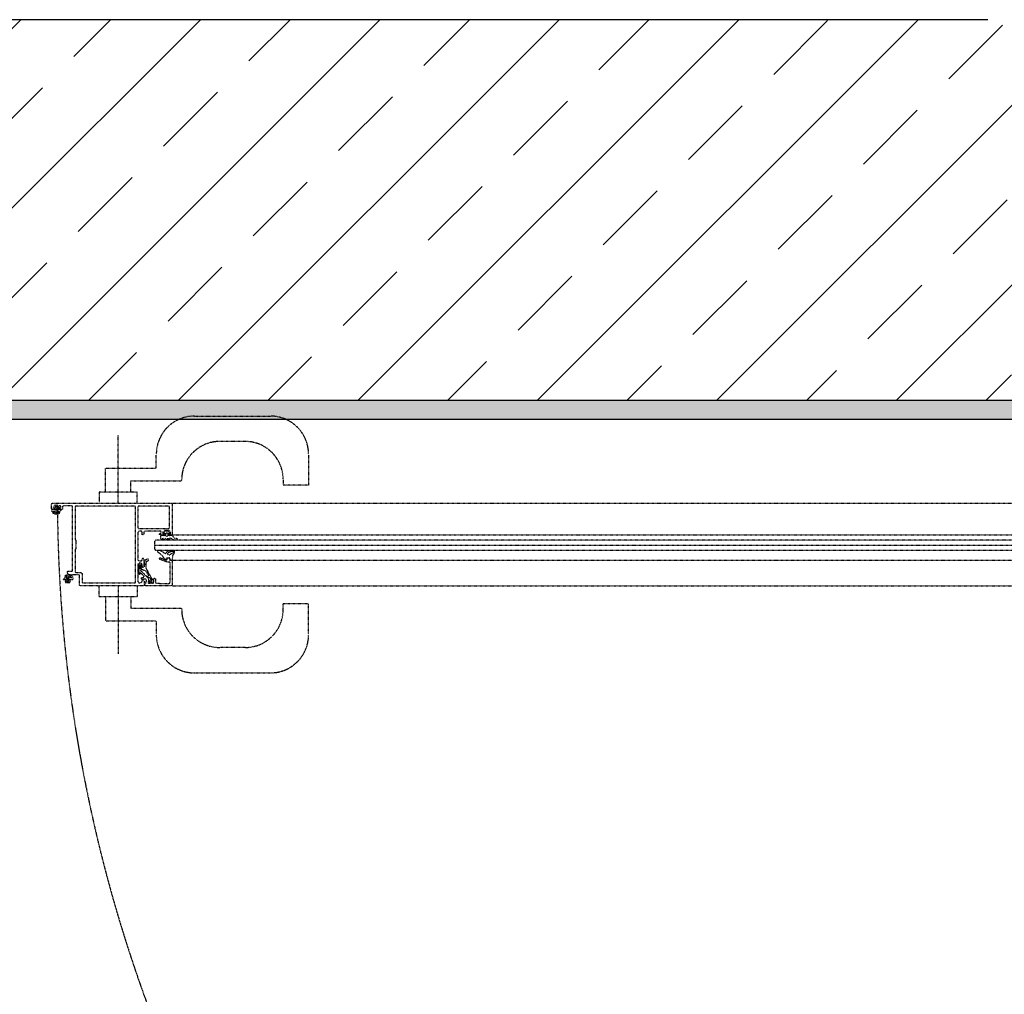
# Model space of a CAD drawing. Header units: millimetres. Extents: x -4577 to 1032787, y -66234 to 201209.
# Tile 199 of 256: x 2097 to 2873, y -3252 to -2484. Entities that reach past the tile are written whole.
import ezdxf

# ---------------------------------------------------------------- set-up
doc = ezdxf.new("R2010")
doc.units = ezdxf.units.MM
doc.linetypes.add('510_5_2OG_ELT_1004$0$11-07-22_DS_2OG$0$AUSGEZOGEN', pattern=[0])
doc.linetypes.add('510_5_2OG_ELT_1004$0$11-07-22_DS_2OG$0$VERDECKT2_S15', pattern=[0.025, 0, -0.025])
for name, color, linetype in [('510_5_2OG_ELT_1004$0$11-07-22_DS_2OG$0$GLASS', 8, '510_5_2OG_ELT_1004$0$11-07-22_DS_2OG$0$AUSGEZOGEN'), ('510_5_2OG_ELT_1004$0$11-07-22_DS_2OG$0$Nichttragende_Bauteile', 8, '510_5_2OG_ELT_1004$0$11-07-22_DS_2OG$0$AUSGEZOGEN'), ('510_5_2OG_ELT_1004$0$11-07-22_DS_2OG$0$S03_AL_Kontur', 8, '510_5_2OG_ELT_1004$0$11-07-22_DS_2OG$0$AUSGEZOGEN'), ('510_5_2OG_ELT_1004$0$11-07-22_DS_2OG$0$S15_Glas_Kontur', 8, '510_5_2OG_ELT_1004$0$11-07-22_DS_2OG$0$AUSGEZOGEN'), ('510_5_2OG_ELT_1004$0$11-07-22_DS_2OG$0$S32_Folie_Kontur', 8, '510_5_2OG_ELT_1004$0$11-07-22_DS_2OG$0$AUSGEZOGEN'), ('510_5_2OG_ELT_1004$0$11-07-22_DS_2OG$0$Tragende_Bauteile', 8, '510_5_2OG_ELT_1004$0$11-07-22_DS_2OG$0$AUSGEZOGEN')]:
    doc.layers.add(name, color=color, linetype=linetype)

# ---------------------------------------------------------------- blocks, each defined once
blk = doc.blocks.new('510_5_2OG_ELT_1004')
at = {"layer": '510_5_2OG_ELT_1004$0$11-07-22_DS_2OG$0$Nichttragende_Bauteile', "linetype": 'Continuous'}
h = blk.add_hatch(dxfattribs=at)
h.set_pattern_fill('MUSTER_NA', color=256, scale=12.5, style=0, pattern_type=2)
h.set_pattern_definition([(0, (1908.297, -66879.192), (25, 25), [12.5, -12.5]), (90, (1908.297, -66879.192), (25, 25), [12.5, -12.5])])
h.paths.add_polyline_path([(3261.67, -2784.06), (121.83, -2784.06), (121.83, -2799.06), (3325.41, -2799.06), (3314.07, -2786.06), (3261.67, -2786.06)], flags=0)
at = {"layer": '510_5_2OG_ELT_1004$0$11-07-22_DS_2OG$0$Tragende_Bauteile', "linetype": 'Continuous'}
h = blk.add_hatch(dxfattribs=at)
h.set_pattern_fill('SCHRAFFUR_16', color=256, scale=1000, style=0, pattern_type=2)
h.set_pattern_definition([(45, (1895.8, -66891.69), (-70.71068, 70.71068), []), (45, (1860.44, -66856.34), (-70.71068, 70.71068), [60, -35])])
h.paths.add_polyline_path([(121.83, -2784.06), (3371.83, -2784.06), (3371.83, -2484.06), (121.83, -2484.06)], flags=0)
at = {"linetype": '510_5_2OG_ELT_1004$0$11-07-22_DS_2OG$0$VERDECKT2_S15'}
for points in [[(2122.29, -2865.79), (2122.79, -2865.29), (2216.79, -2865.29), (2217.29, -2865.79), (2217.29, -2889.79), (2216.79, -2890.29), (2215.49, -2890.29), (2214.99, -2889.79), (2214.99, -2889.29), (2215.99, -2889.29), (2215.99, -2887.79), (2214.99, -2886.79), (2210.99, -2886.79), (2209.99, -2887.79), (2209.99, -2889.29), (2210.99, -2889.29), (2210.99, -2889.79), (2210.49, -2890.29), (2207.69, -2890.29)], [(2126.87, -2866.79), (2124.59, -2866.79), (2123.59, -2867.79), (2123.59, -2869.29), (2124.59, -2869.29), (2124.59, -2869.79), (2124.09, -2870.29), (2122.79, -2870.29), (2122.29, -2869.79), (2122.29, -2865.79)], [(2138.79, -2867.79), (2138.29, -2867.29), (2131.39, -2867.29), (2130.89, -2867.79), (2130.89, -2869.79), (2130.39, -2870.29), (2129.09, -2870.29), (2128.59, -2869.79), (2128.59, -2869.29), (2129.59, -2869.29), (2129.59, -2867.79), (2128.59, -2866.79)], [(2193.59, -2925.79), (2194.19, -2925.79), (2195.29, -2926.89), (2195.29, -2930.29), (2144.79, -2930.29), (2144.29, -2929.79), (2144.29, -2921.79), (2136.29, -2921.79), (2135.12, -2921.23), (2134.79, -2920.29), (2134.79, -2919.29), (2135.29, -2918.79), (2138.79, -2918.79), (2138.79, -2898.29), (2138.79, -2897.29), (2138.79, -2867.79)], [(2141.29, -2867.49), (2140.79, -2867.99), (2140.79, -2893.79), (2141.29, -2894.29), (2141.29, -2901.29), (2140.79, -2901.79), (2140.79, -2919.29), (2141.29, -2919.79), (2145.29, -2919.79), (2146.29, -2920.79), (2146.29, -2927.59)], [(2188.49, -2867.99), (2187.99, -2867.49), (2141.29, -2867.49)], [(2146.29, -2927.59), (2146.79, -2928.09), (2187.99, -2928.09), (2188.49, -2927.59), (2188.49, -2867.99)], [(2215.29, -2867.99), (2214.79, -2867.49), (2190.79, -2867.49), (2190.29, -2867.99), (2190.29, -2884.79), (2190.79, -2885.29), (2214.79, -2885.29), (2215.29, -2884.79), (2215.29, -2867.99)], [(2207.69, -2890.29), (2207.19, -2889.59), (2207.69, -2889.09), (2208.19, -2889.09), (2208.69, -2888.59), (2208.69, -2887.79), (2208.19, -2887.29), (2195.59, -2887.29), (2195.09, -2887.79), (2195.09, -2889.39), (2194.19, -2890.29), (2193.59, -2890.29), (2193.59, -2887.79), (2193.09, -2887.29), (2190.79, -2887.29), (2190.29, -2887.79), (2190.29, -2910.09), (2190.79, -2910.59), (2193.09, -2910.59), (2193.59, -2910.09), (2193.59, -2909.09), (2194.09, -2908.59), (2194.59, -2908.59), (2195.09, -2909.09), (2195.09, -2914.79), (2194.09, -2915.79), (2193.59, -2915.79), (2193.59, -2913.29), (2192.59, -2912.29), (2191.29, -2912.29), (2190.29, -2913.29), (2190.29, -2920.29), (2190.29, -2921.29), (2190.29, -2927.09)], [(2196.72, -2916.2), (2196.72, -2912.61), (2197.27, -2911.13), (2198.6, -2910.35), (2198.72, -2909.93), (2198.52, -2909.54), (2198.12, -2909.39), (2197.73, -2909.43), (2197.24, -2909.55), (2196.01, -2910.35), (2195.71, -2910.75), (2195.22, -2912.39), (2195.52, -2913.1), (2195.52, -2914.99), (2194.52, -2915.99), (2193.32, -2915.99), (2193.46, -2915.22), (2193.22, -2913.89), (2192.12, -2913.29), (2191.62, -2913.29), (2190.86, -2913.63), (2190.62, -2914.43), (2190.62, -2920.89), (2191.41, -2921.29), (2191.76, -2921.14), (2192.23, -2920.66), (2192.29, -2920.47), (2192.23, -2920.38), (2191.95, -2920.38), (2191.53, -2920.8), (2191.14, -2920.83), (2191.02, -2920.59), (2191.02, -2916.32), (2191.21, -2916.18), (2191.42, -2915.99), (2191.42, -2914.74), (2191.8, -2914.29), (2192.39, -2914.42), (2192.52, -2914.74), (2192.52, -2916.29), (2193.18, -2917.23), (2195.74, -2918.2), (2196.64, -2918.91), (2198.6, -2922.14), (2198.45, -2922.8), (2198.03, -2923.08), (2197.99, -2923.37), (2198.37, -2923.84), (2198.54, -2923.91), (2199.05, -2923.65), (2199.58, -2923.9), (2201.1, -2926.64), (2201.08, -2926.87), (2200.87, -2926.93), (2199.25, -2926.47), (2198.82, -2926.6), (2198.75, -2926.74), (2199.03, -2927.24), (2201.92, -2928.07), (2202.11, -2928.09), (2202.58, -2927.56), (2202.44, -2925.56), (2201.63, -2925.55), (2196.72, -2916.2)], [(2207.06, -2902.59), (2206.15, -2902.57), (2205.67, -2903.23), (2205.96, -2903.8), (2206.69, -2904.2), (2207.39, -2904.66), (2208.04, -2905.18), (2208.64, -2905.75), (2209.2, -2906.37)], [(2208.27, -2902.96), (2207.55, -2902.72), (2207.06, -2902.59)], [(2215.57, -2908.6), (2215.51, -2908.35), (2215.28, -2908.23), (2215.51, -2908.35), (2215.57, -2908.6), (2215.44, -2909.45), (2215.67, -2909.79), (2217.14, -2910.1), (2217.47, -2909.87), (2217.5, -2909.55), (2217.7, -2908.07), (2217.83, -2907.05), (2217.97, -2906.51), (2218.17, -2905.98), (2218.43, -2905.47), (2218.75, -2905), (2219.12, -2904.57), (2219.34, -2903.19), (2218.2, -2902.54), (2216.52, -2902.53), (2215.66, -2902.66), (2213.18, -2903.4), (2212.47, -2904.36), (2212.47, -2904.59), (2212, -2905.14), (2211.48, -2904.95), (2210.9, -2904.45), (2210.29, -2904), (2209.65, -2903.6), (2208.97, -2903.26), (2208.27, -2902.96)], [(2209.2, -2906.37), (2209.69, -2907.04), (2210.12, -2907.74), (2210.34, -2908.04), (2211.02, -2908.8), (2211.77, -2909.48), (2212.32, -2909.88)], [(2212.32, -2909.88), (2212.6, -2909.91), (2212.78, -2909.68), (2212.78, -2908.53), (2213.08, -2908.23), (2215.28, -2908.23)], [(2190.29, -2927.09), (2191.29, -2928.09), (2192.59, -2928.09), (2193.59, -2927.09), (2193.59, -2925.79)]]:
    blk.add_lwpolyline(points, dxfattribs=at)
for points in [[(2128.12, -2867.81), (2125.08, -2867.81), (2124.95, -2867.91), (2124.48, -2868.63), (2124.53, -2868.89), (2124.9, -2869.14), (2124.9, -2870.1), (2124.82, -2870.27), (2124.7, -2870.3), (2122.55, -2870.3), (2122.39, -2870.39), (2122.36, -2870.51), (2122.36, -2871.51), (2122.75, -2872.6), (2123.41, -2872.98), (2123.88, -2873.19), (2124.4, -2873.38), (2124.92, -2873.54), (2125.45, -2873.64), (2126, -2873.67), (2126.5, -2873.67), (2127.13, -2873.6), (2127.74, -2873.47), (2128.34, -2873.28), (2128.84, -2872.9), (2128.65, -2872.51), (2128.09, -2872.62), (2127.56, -2872.79), (2127.02, -2872.91), (2126.47, -2872.97), (2124.65, -2872.72), (2123.29, -2871.68), (2123.7, -2871.4), (2124.49, -2871.58), (2125.3, -2871.7), (2126.11, -2871.75), (2126.93, -2871.73), (2127.74, -2871.65), (2128.54, -2871.5), (2129.33, -2871.28), (2130.08, -2870.3), (2128.51, -2870.3), (2128.34, -2870.22), (2128.31, -2870.1), (2128.31, -2869.15), (2128.65, -2868.66), (2128.26, -2867.92), (2128.12, -2867.81)], [(2127.55, -2870.96), (2126.89, -2871.03), (2126.13, -2871.05), (2125.56, -2871.01), (2125.2, -2870.3), (2125.79, -2870.03), (2125.95, -2870.03), (2126.11, -2870.16), (2126.6, -2871.04), (2127.08, -2870.16), (2127.4, -2870.02), (2128.01, -2870.3), (2127.55, -2870.96)], [(2127.5, -2868.51), (2127.5, -2869.21), (2127.2, -2869.51), (2126, -2869.51), (2125.7, -2869.21), (2125.7, -2868.51), (2126.6, -2868.67), (2127.5, -2868.51)], [(2126.4, -2868.23), (2126.6, -2868.03), (2126.77, -2868.13), (2126.8, -2868.23), (2126.77, -2868.33), (2126.6, -2868.43), (2126.5, -2868.4), (2126.4, -2868.23)], [(2218.03, -2891.14), (2217.94, -2890.09), (2217.54, -2889.69), (2217.54, -2890.59), (2215.64, -2890.59), (2215.3, -2891.07), (2214.99, -2891.07), (2214.64, -2890.59), (2214.64, -2889.29), (2214.94, -2888.99), (2215.04, -2888.99), (2215.34, -2888.76), (2215.26, -2888.48), (2214.22, -2887.44), (2213.86, -2887.29), (2212.22, -2887.29), (2211.87, -2887.44), (2210.83, -2888.48), (2210.74, -2888.66), (2210.85, -2888.92), (2211.35, -2889.08), (2211.44, -2889.29), (2211.44, -2890.59), (2211.1, -2891.07), (2210.79, -2891.07), (2210.44, -2890.59), (2208.34, -2890.59), (2208.04, -2890.89), (2208.04, -2892.89), (2208.7, -2893.89), (2209.04, -2894.09), (2209.39, -2893.89), (2209.7, -2893.09), (2210.04, -2892.89), (2210.39, -2893.09), (2210.7, -2893.89), (2211.04, -2894.09), (2211.39, -2893.89), (2211.7, -2893.09), (2212.04, -2892.89), (2212.39, -2893.09), (2212.7, -2893.89), (2213.04, -2894.09), (2213.39, -2893.89), (2213.7, -2893.09), (2214.04, -2892.89), (2214.39, -2893.09), (2214.7, -2893.89), (2215.03, -2894.09), (2215.44, -2893.81), (2215.44, -2892.99), (2215.96, -2892.49), (2217.2, -2893.61), (2218.45, -2894.09), (2221.08, -2894.09), (2221.51, -2893.66), (2221.45, -2893.44), (2221.08, -2893.24), (2220.18, -2893.14), (2219.35, -2893.01), (2218.13, -2891.64), (2218.03, -2891.14)], [(2212.74, -2891.39), (2212.24, -2890.89), (2212.24, -2888.99), (2212.74, -2888.49), (2213.34, -2888.49), (2213.84, -2888.99), (2213.84, -2890.89), (2213.34, -2891.39), (2212.74, -2891.39)], [(2200.29, -2930.29), (2195.79, -2930.29), (2195.79, -2929.29), (2195.91, -2929.29), (2196.39, -2928.92), (2197.1, -2926.3), (2196.8, -2925.3), (2196.04, -2925.05), (2193.28, -2925.29), (2193.09, -2925.15), (2193.09, -2924.26), (2193.55, -2923.76), (2194.8, -2923.66), (2195.23, -2923.33), (2195.11, -2922.81), (2192.12, -2919.82), (2191.9, -2919.78), (2191.44, -2920.27), (2191.29, -2920.16), (2191.29, -2916.89), (2191.69, -2916.11), (2191.69, -2915.06), (2191.77, -2914.87), (2191.94, -2914.79), (2192.11, -2914.87), (2192.19, -2915.06), (2192.19, -2917.02), (2192.23, -2917.51), (2192.35, -2918), (2192.6, -2918.41), (2192.94, -2918.8), (2198.41, -2924.27), (2198.8, -2925.72), (2198.28, -2927.66), (2198.43, -2928.16), (2198.76, -2928.29), (2202.29, -2928.29), (2202.79, -2927.79), (2202.79, -2925.39), (2202.19, -2925.39), (2202.56, -2924.76), (2203.29, -2924.29), (2204.09, -2924.98), (2204.09, -2927.81), (2204.57, -2928.31), (2214.23, -2928.72), (2215.33, -2928.31), (2215.79, -2927.23), (2215.79, -2912.29), (2215.29, -2911.79), (2213.72, -2911.79), (2213.61, -2911.76), (2207.62, -2909.58), (2207.29, -2908.79), (2207.77, -2908.29), (2207.96, -2908.32), (2212.62, -2910.02), (2212.81, -2910.05), (2213.29, -2909.55), (2213.29, -2908.79), (2213.79, -2908.29), (2214.79, -2908.29), (2215.29, -2908.79), (2215.29, -2909.79), (2215.79, -2910.29), (2216.79, -2910.29), (2217.29, -2910.79), (2217.29, -2929.79), (2216.79, -2930.29), (2200.29, -2930.29)], [(2215.32, -2905.93), (2215.92, -2905.66), (2216.08, -2905.47), (2216.44, -2905.11), (2216.85, -2904.81), (2217.3, -2904.55), (2217.78, -2904.36), (2218.27, -2904.23), (2218.76, -2903.78), (2218.75, -2903.59), (2218.17, -2903.24), (2217.08, -2903.34), (2216.53, -2903.46), (2214.19, -2904.37), (2213.63, -2905.02), (2213.81, -2905.66), (2214.42, -2905.93), (2215.32, -2905.93)], [(2133.46, -2927.77), (2136.5, -2927.77), (2136.63, -2927.67), (2137.1, -2926.95), (2137.05, -2926.69), (2136.68, -2926.44), (2136.68, -2925.48), (2136.76, -2925.31), (2136.88, -2925.28), (2139.03, -2925.28), (2139.19, -2925.19), (2139.22, -2925.07), (2139.22, -2924.07), (2138.83, -2922.98), (2138.17, -2922.6), (2137.7, -2922.39), (2137.18, -2922.2), (2136.66, -2922.04), (2136.13, -2921.94), (2135.58, -2921.91), (2135.08, -2921.91), (2134.45, -2921.98), (2133.84, -2922.11), (2133.24, -2922.3), (2132.74, -2922.68), (2132.93, -2923.07), (2133.49, -2922.96), (2134.02, -2922.79), (2134.56, -2922.67), (2135.11, -2922.61), (2136.93, -2922.86), (2138.29, -2923.9), (2137.88, -2924.18), (2137.09, -2924), (2136.28, -2923.88), (2135.47, -2923.83), (2134.65, -2923.85), (2133.84, -2923.93), (2133.04, -2924.08), (2132.25, -2924.3), (2131.5, -2925.28), (2133.07, -2925.28), (2133.24, -2925.36), (2133.27, -2925.48), (2133.27, -2926.43), (2132.93, -2926.92), (2133.32, -2927.66), (2133.46, -2927.77)], [(2134.03, -2924.62), (2134.69, -2924.55), (2135.45, -2924.53), (2136.02, -2924.57), (2136.38, -2925.28), (2135.79, -2925.55), (2135.63, -2925.55), (2135.47, -2925.42), (2134.98, -2924.54), (2134.5, -2925.42), (2134.18, -2925.56), (2133.57, -2925.28), (2134.03, -2924.62)], [(2134.08, -2927.07), (2134.08, -2926.37), (2134.38, -2926.07), (2135.58, -2926.07), (2135.88, -2926.37), (2135.88, -2927.07), (2134.98, -2926.91), (2134.08, -2927.07)], [(2135.18, -2927.35), (2134.98, -2927.55), (2134.81, -2927.45), (2134.78, -2927.35), (2134.81, -2927.25), (2134.98, -2927.15), (2135.08, -2927.18), (2135.18, -2927.35)]]:
    blk.add_lwpolyline(points, close=True, dxfattribs=at)
at = {"layer": '510_5_2OG_ELT_1004$0$11-07-22_DS_2OG$0$GLASS', "linetype": '510_5_2OG_ELT_1004$0$11-07-22_DS_2OG$0$VERDECKT2_S15'}
blk.add_arc((3283.96, -2861.63), 1157.1, 180.25544, 271.30997, dxfattribs=at)
at = {"layer": '510_5_2OG_ELT_1004$0$11-07-22_DS_2OG$0$Nichttragende_Bauteile', "linetype": '510_5_2OG_ELT_1004$0$11-07-22_DS_2OG$0$AUSGEZOGEN'}
blk.add_line((136.83, -2799.06), (3386.83, -2799.06), dxfattribs=at)
at = {"layer": '510_5_2OG_ELT_1004$0$11-07-22_DS_2OG$0$Nichttragende_Bauteile', "linetype": '510_5_2OG_ELT_1004$0$11-07-22_DS_2OG$0$VERDECKT2_S15'}
for p, q in [((2234.79, -2796.59), (2294.79, -2796.59)), ((2174.79, -2864.79), (2174.79, -2811.55)), ((2274.79, -2816.59), (2254.79, -2816.59)), ((2204.79, -2837.59), (2204.79, -2827.09)), ((2324.79, -2827.09), (2324.79, -2850.92)), ((2164.79, -2856.59), (2164.79, -2837.59)), ((2164.79, -2837.59), (2204.79, -2837.59)), ((2224.79, -2847.59), (2224.79, -2846.59)), ((2304.79, -2846.59), (2304.79, -2850.92)), ((2184.79, -2856.59), (2184.79, -2847.59)), ((2184.79, -2847.59), (2224.79, -2847.59)), ((2324.79, -2850.92), (2304.79, -2850.92)), ((2324.79, -2850.92), (2304.79, -2850.92)), ((2189.79, -2856.59), (2159.79, -2856.59)), ((2159.79, -2856.59), (2159.79, -2864.79)), ((2189.79, -2864.79), (2189.79, -2856.59)), ((2159.79, -2939), (2159.79, -2930.79)), ((2174.79, -2930.79), (2174.79, -2984.03)), ((2189.79, -2930.79), (2189.79, -2939)), ((2189.79, -2939), (2159.79, -2939)), ((2164.79, -2939), (2164.79, -2958)), ((2184.79, -2939), (2184.79, -2948)), ((2184.79, -2948), (2224.79, -2948)), ((2224.79, -2948), (2224.79, -2949)), ((2304.79, -2949), (2304.79, -2944.67)), ((2324.79, -2944.67), (2304.79, -2944.67)), ((2324.79, -2944.67), (2304.79, -2944.67)), ((2324.79, -2968.5), (2324.79, -2944.67)), ((2164.79, -2958), (2204.79, -2958)), ((2204.79, -2958), (2204.79, -2968.5)), ((2274.79, -2979), (2254.79, -2979)), ((2234.79, -2999), (2294.79, -2999))]:
    blk.add_line(p, q, dxfattribs=at)
for centre, start, end in [((2234.79, -2826.59), 90, 180), ((2294.79, -2826.59), 0, 90), ((2254.79, -2846.59), 90, 180), ((2274.79, -2846.59), 0, 90), ((2254.79, -2949), 180, 270), ((2274.79, -2949), 270, 0), ((2234.79, -2969), 180, 270), ((2294.79, -2969), 270, 0)]:
    blk.add_arc(centre, 30, start, end, dxfattribs=at)
at = {"layer": '510_5_2OG_ELT_1004$0$11-07-22_DS_2OG$0$S03_AL_Kontur', "linetype": '510_5_2OG_ELT_1004$0$11-07-22_DS_2OG$0$VERDECKT2_S15'}
for p, q in [((2216.79, -2865.29), (3267.9, -2865.29)), ((2217.96, -2890.29), (3209.09, -2890.29)), ((2216.79, -2910.29), (3200.99, -2910.29)), ((2216.79, -2930.29), (3267.9, -2930.29))]:
    blk.add_line(p, q, dxfattribs=at)
at = {"layer": '510_5_2OG_ELT_1004$0$11-07-22_DS_2OG$0$S15_Glas_Kontur', "linetype": '510_5_2OG_ELT_1004$0$11-07-22_DS_2OG$0$VERDECKT2_S15'}
blk.add_lwpolyline([(3211.76, -2894.29), (2204.29, -2894.29), (2203.29, -2895.29), (2203.29, -2901.29), (2204.29, -2902.29), (3211.76, -2902.29)], dxfattribs=at)
at = {"layer": '510_5_2OG_ELT_1004$0$11-07-22_DS_2OG$0$S32_Folie_Kontur', "linetype": '510_5_2OG_ELT_1004$0$11-07-22_DS_2OG$0$VERDECKT2_S15'}
blk.add_line((2203.29, -2898.29), (3211.76, -2898.29), dxfattribs=at)
at = {"layer": '510_5_2OG_ELT_1004$0$11-07-22_DS_2OG$0$Tragende_Bauteile', "linetype": '510_5_2OG_ELT_1004$0$11-07-22_DS_2OG$0$AUSGEZOGEN'}
for p, q in [((2860.12, -2484.06), (1005.12, -2484.06)), ((121.83, -2784.06), (3121.83, -2784.06))]:
    blk.add_line(p, q, dxfattribs=at)

msp = doc.modelspace()

# ---------------------------------------------------------------- block references
msp.add_blockref('510_5_2OG_ELT_1004', (0, -0.05))

doc.saveas('drawing.dxf')
